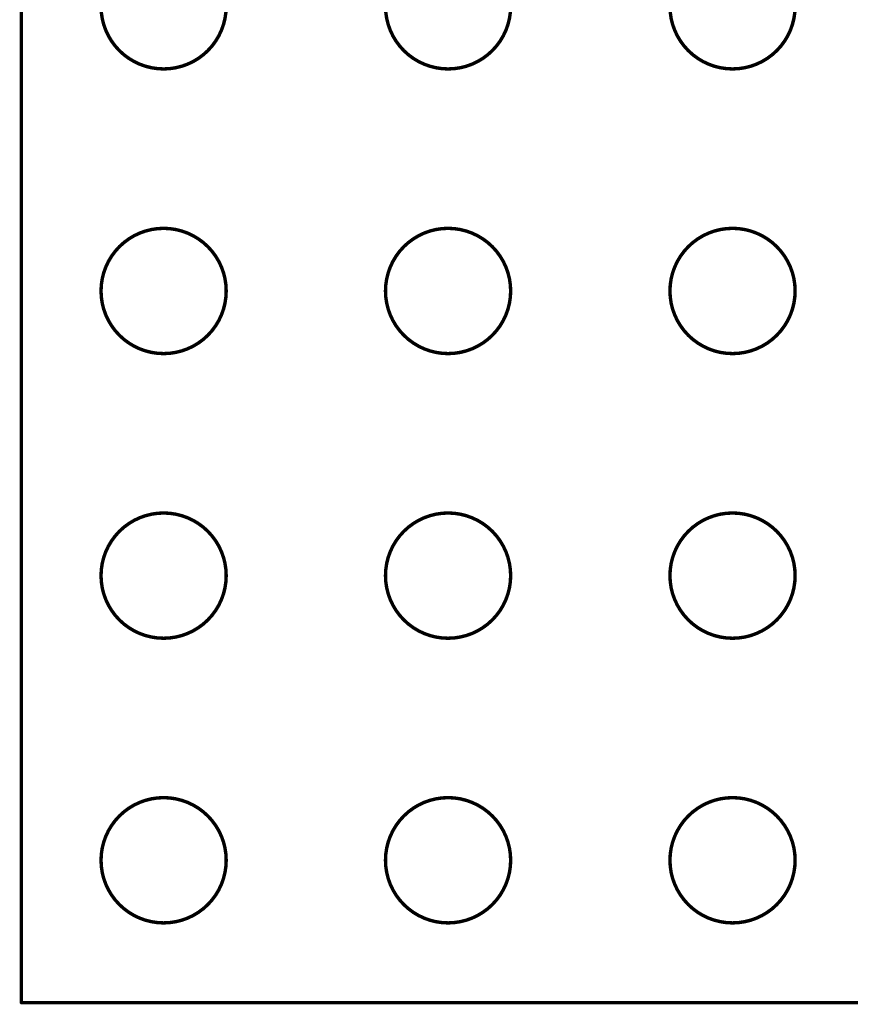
# Model space of a CAD drawing. Header units: millimetres. Extents: x -1.5 to 2.19, y -1.42 to 3.5.
# Tile 1 of 45: x -1.5 to -0.04, y 0 to 1.73. Entities that reach past the tile are written whole.
import ezdxf

# ---------------------------------------------------------------- set-up
doc = ezdxf.new("R2010")
doc.units = ezdxf.units.MM
doc.header["$MEASUREMENT"] = 0
doc.layers.add('Mechanical20', color=56, linetype='Continuous')

# ---------------------------------------------------------------- blocks, each defined once
blk = doc.blocks.new('C_______B_____G____22')
at = {"layer": 'Mechanical20', "const_width": 0.006}
for points in [[(-1.75, 1.75), (-1.75, -1.75)], [(-1.75, -1.75), (1.75, -1.75)]]:
    blk.add_lwpolyline(points, dxfattribs=at)
at = {"layer": 'Mechanical20'}
for points, const_width in [([(-1.39, 0, 1), (-1.61, 0, 1)], 0.006), ([(-0.89, 0, 1), (-1.11, 0, 1)], 0.006), ([(-0.39, 0, 1), (-0.61, 0, 1)], 0.006), ([(-1.39, -0.5, 1), (-1.61, -0.5, 1)], 0.006), ([(-0.89, -0.5, 1), (-1.11, -0.5, 1)], 0.006), ([(-0.39, -0.5, 1), (-0.61, -0.5, 1)], 0.006), ([(-1.6115, -0.5, 1), (-1.6085, -0.5, 1)], 0.003), ([(-1.3915, -0.5, 1), (-1.3885, -0.5, 1)], 0.003), ([(-1.1115, -0.5, 1), (-1.1085, -0.5, 1)], 0.003), ([(-0.8915, -0.5, 1), (-0.8885, -0.5, 1)], 0.003), ([(-0.6115, -0.5, 1), (-0.6085, -0.5, 1)], 0.003), ([(-0.3915, -0.5, 1), (-0.3885, -0.5, 1)], 0.003), ([(-1.39, -1, 1), (-1.61, -1, 1)], 0.006), ([(-0.89, -1, 1), (-1.11, -1, 1)], 0.006), ([(-0.39, -1, 1), (-0.61, -1, 1)], 0.006), ([(-1.6115, -1, 1), (-1.6085, -1, 1)], 0.003), ([(-1.3915, -1, 1), (-1.3885, -1, 1)], 0.003), ([(-1.1115, -1, 1), (-1.1085, -1, 1)], 0.003), ([(-0.8915, -1, 1), (-0.8885, -1, 1)], 0.003), ([(-0.6115, -1, 1), (-0.6085, -1, 1)], 0.003), ([(-0.3915, -1, 1), (-0.3885, -1, 1)], 0.003), ([(-1.39, -1.5, 1), (-1.61, -1.5, 1)], 0.006), ([(-0.89, -1.5, 1), (-1.11, -1.5, 1)], 0.006), ([(-0.39, -1.5, 1), (-0.61, -1.5, 1)], 0.006), ([(-1.6115, -1.5, 1), (-1.6085, -1.5, 1)], 0.003), ([(-1.3915, -1.5, 1), (-1.3885, -1.5, 1)], 0.003), ([(-1.1115, -1.5, 1), (-1.1085, -1.5, 1)], 0.003), ([(-0.8915, -1.5, 1), (-0.8885, -1.5, 1)], 0.003), ([(-0.6115, -1.5, 1), (-0.6085, -1.5, 1)], 0.003), ([(-0.3915, -1.5, 1), (-0.3885, -1.5, 1)], 0.003), ([(-1.7515, -1.75, 1), (-1.7485, -1.75, 1)], 0.003), ([(-1.7515, -1.75, 1), (-1.7485, -1.75, 1)], 0.003)]:
    blk.add_lwpolyline(points, format="xyb", close=True, dxfattribs=dict(at, const_width=const_width))

msp = doc.modelspace()

# ---------------------------------------------------------------- block references
msp.add_blockref('C_______B_____G____22', (0.25, 1.75))

doc.saveas('drawing.dxf')
